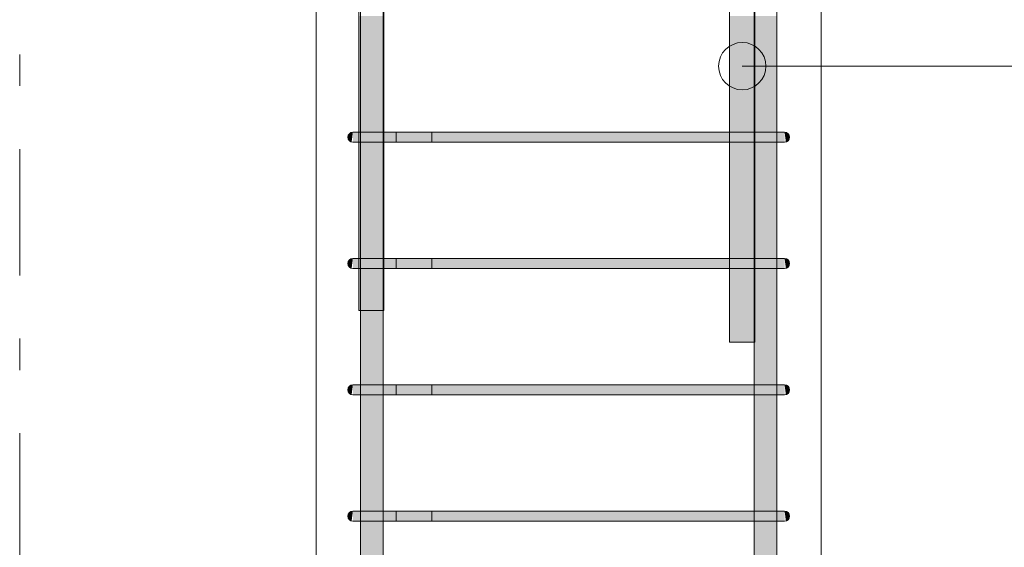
# Model space of a CAD drawing. Header units: millimetres. Extents: x 4307 to 42792, y 1610 to 10025.
# Tile 165 of 256: x 23995 to 24775, y 7695 to 8113. Entities that reach past the tile are written whole.
import ezdxf

# ---------------------------------------------------------------- set-up
doc = ezdxf.new("R2010")
doc.units = ezdxf.units.MM
doc.linetypes.add('Čára osnovy', pattern=[225, 100, -50, 25, -50])
for name, color, linetype, lineweight in [('S-COLS', 52, 'Continuous', 9), ('S-GRID', 1, 'Continuous', 5), ('S-RBAR', 171, 'Continuous', 5), ('S-RBAR-IDEN', 171, 'Continuous', 5)]:
    doc.layers.add(name, color=color, linetype=linetype, lineweight=lineweight)

msp = doc.modelspace()

# ---------------------------------------------------------------- hatches: boundary and pattern name
at = {"layer": 'S-RBAR'}
h = msp.add_hatch(color=7, dxfattribs=at)
h.paths.add_polyline_path([(24265.05, 7882.8), (24264.86, 7916), (24263.56, 7916), (24263.56, 7882.8), (24264.86, 7882.8)])
h.paths.add_polyline_path([(24283.56, 7882.8), (24283.56, 7916), (24283.05, 7916), (24283.05, 7882.8)])
h.paths.add_polyline_path([(24283.56, 7924), (24283.56, 8016), (24283.05, 8016), (24283.05, 7924)])
h.paths.add_polyline_path([(24264.09, 7924), (24265.05, 7924), (24264.86, 8016), (24263.56, 8016), (24263.56, 7924)])
h.paths.add_polyline_path([(24265.05, 8024), (24264.86, 8116), (24263.56, 8116), (24263.56, 8024), (24264.86, 8024)])
h.paths.add_polyline_path([(24283.05, 8024), (24283.56, 8024), (24283.56, 8116), (24283.05, 8116), (24283.05, 8081.95)])
h.paths.add_polyline_path([(24264.86, 8124), (24265.05, 8124), (24264.86, 8216), (24263.56, 8216), (24263.56, 8124), (24264.09, 8124)])
h.paths.add_polyline_path([(24283.05, 8124), (24283.56, 8124), (24283.56, 8216), (24283.05, 8216), (24283.05, 8188.24)])
h.paths.add_polyline_path([(24265.05, 8224), (24264.86, 8316), (24263.56, 8316), (24263.56, 8224), (24264.86, 8224)])
h.paths.add_polyline_path([(24283.05, 8224), (24283.56, 8224), (24283.56, 8316), (24283.05, 8316), (24283.05, 8294.53)])
h.paths.add_polyline_path([(24264.86, 8324), (24265.05, 8324), (24264.86, 8416), (24263.56, 8416), (24263.56, 8324), (24264.09, 8324)])
h.paths.add_polyline_path([(24283.05, 8324), (24283.56, 8324), (24283.56, 8416), (24283.05, 8416), (24283.05, 8400.82)])
h.paths.add_polyline_path([(24283.05, 8424), (24283.56, 8424), (24283.56, 8516), (24283.05, 8516), (24283.05, 8507.11)])
h.paths.add_polyline_path([(24264.09, 8424), (24265.05, 8424), (24264.86, 8516), (24263.56, 8516), (24263.56, 8424)])
h.paths.add_polyline_path([(24265.05, 8524), (24264.86, 8616), (24263.56, 8616), (24263.56, 8524), (24264.86, 8524)])
h.paths.add_polyline_path([(24283.05, 8524), (24283.56, 8524), (24283.56, 8616), (24283.05, 8616), (24283.05, 8613.4)])
h.paths.add_polyline_path([(24263.56, 8624), (24265.05, 8624), (24265.05, 8660), (24283.05, 8660), (24283.05, 8624), (24283.56, 8624), (24283.56, 8695), (24263.56, 8695), (24263.56, 8666.55)])
h.paths.add_polyline_path([(24263.56, 8705), (24267.84, 8705), (24267.84, 8707.64), (24263.56, 8707.64), (24263.56, 8707.32)])
h.paths.add_polyline_path([(24277.84, 8705), (24283.56, 8705), (24283.56, 8707.64), (24277.84, 8707.64), (24277.84, 8707.32)])
h.paths.add_polyline_path([(24263.56, 8729.64), (24267.84, 8729.88), (24267.84, 8782.8), (24263.56, 8782.8), (24263.56, 8729.88)])
h.paths.add_polyline_path([(24277.84, 8729.64), (24283.56, 8729.88), (24283.56, 8782.8), (24277.84, 8782.8), (24277.84, 8729.88)])
h = msp.add_hatch(color=7, dxfattribs=at)
h.paths.add_polyline_path([(24576.95, 7857.8), (24576.95, 7916), (24557.46, 7916), (24557.46, 7857.8)])
h.paths.add_polyline_path([(24576.95, 7924), (24576.95, 8016), (24557.46, 8016), (24557.46, 7924)])
h.paths.add_polyline_path([(24557.46, 8024), (24576.95, 8024), (24576.95, 8116), (24557.46, 8116), (24557.46, 8081.95)])
h.paths.add_polyline_path([(24557.46, 8124), (24576.95, 8124), (24576.95, 8216), (24557.46, 8216), (24557.46, 8188.24)])
h.paths.add_polyline_path([(24557.46, 8224), (24576.95, 8224), (24576.95, 8316), (24557.46, 8316), (24557.46, 8294.53)])
h.paths.add_polyline_path([(24557.46, 8324), (24576.95, 8324), (24576.95, 8416), (24557.46, 8416), (24557.46, 8400.82)])
h.paths.add_polyline_path([(24557.46, 8424), (24576.95, 8424), (24576.95, 8516), (24557.46, 8516), (24557.46, 8507.11)])
h.paths.add_polyline_path([(24576.95, 8524), (24576.95, 8616), (24557.46, 8616), (24557.46, 8524)])
h.paths.add_polyline_path([(24576.95, 8624), (24576.95, 8660), (24577.46, 8660), (24577.46, 8695.08), (24576.86, 8695), (24557.46, 8695), (24557.46, 8624)])
h.paths.add_polyline_path([(24557.46, 8705), (24559.26, 8705), (24559.26, 8707.64), (24557.46, 8707.64), (24557.46, 8705.68)])
h.paths.add_polyline_path([(24569.26, 8705), (24577.46, 8705.08), (24577.46, 8707.64), (24569.26, 8707.64), (24569.26, 8705.68)])
h.paths.add_polyline_path([(24559.26, 8729.64), (24559.26, 8757.8), (24557.46, 8757.8), (24557.46, 8729.64)])
h.paths.add_polyline_path([(24569.26, 8729.64), (24577.46, 8729.88), (24577.46, 8757.8), (24569.26, 8757.8), (24569.26, 8729.88)])
h = msp.add_hatch(color=7, dxfattribs=at)
h.paths.add_polyline_path([(24265.05, 5870), (24283.05, 5870), (24282.83, 5916), (24265.05, 5916), (24265.05, 5902.99)])
h.paths.add_polyline_path([(24283.05, 5924), (24282.83, 6016), (24265.05, 6016), (24265.05, 5924), (24282.83, 5924)])
h.paths.add_polyline_path([(24283.05, 6024), (24282.83, 6116), (24265.05, 6116), (24265.05, 6024), (24282.83, 6024)])
h.paths.add_polyline_path([(24283.05, 6124), (24282.83, 6216), (24265.05, 6216), (24265.05, 6124), (24282.83, 6124)])
h.paths.add_polyline_path([(24283.05, 6224), (24282.83, 6316), (24265.05, 6316), (24265.05, 6224), (24282.83, 6224)])
h.paths.add_polyline_path([(24274.85, 6324), (24283.05, 6324), (24282.83, 6416), (24265.05, 6416), (24265.05, 6324), (24271.35, 6324)])
h.paths.add_polyline_path([(24265.05, 6424), (24283.05, 6424), (24282.83, 6516), (24265.05, 6516), (24265.05, 6434.45)])
h.paths.add_polyline_path([(24275.17, 6524), (24283.05, 6524), (24282.83, 6616), (24265.05, 6616), (24265.05, 6524), (24274.85, 6524)])
h.paths.add_polyline_path([(24268.1, 6624), (24283.05, 6624), (24282.83, 6716), (24265.05, 6716), (24265.05, 6624)])
h.paths.add_polyline_path([(24271.35, 6724), (24283.05, 6724), (24282.83, 6816), (24265.05, 6816), (24265.05, 6724), (24268.1, 6724)])
h.paths.add_polyline_path([(24271.35, 6824), (24283.05, 6824), (24282.83, 6916), (24265.05, 6916), (24265.05, 6824), (24268.1, 6824)])
h.paths.add_polyline_path([(24268.1, 6924), (24283.05, 6924), (24282.83, 7016), (24265.05, 7016), (24265.05, 6924)])
h.paths.add_polyline_path([(24275.17, 7024), (24283.05, 7024), (24282.83, 7116), (24265.05, 7116), (24265.05, 7024), (24274.85, 7024)])
h.paths.add_polyline_path([(24282.83, 7124), (24283.05, 7124), (24282.83, 7216), (24265.05, 7216), (24265.05, 7124), (24279, 7124)])
h.paths.add_polyline_path([(24275.37, 7224), (24283.05, 7224), (24282.83, 7316), (24265.05, 7316), (24265.05, 7224), (24275.17, 7224)])
h.paths.add_polyline_path([(24275.17, 7324), (24283.05, 7324), (24282.83, 7416), (24265.05, 7416), (24265.05, 7324), (24274.85, 7324)])
h.paths.add_polyline_path([(24283.05, 7424), (24282.83, 7516), (24265.05, 7516), (24265.05, 7424), (24282.83, 7424)])
h.paths.add_polyline_path([(24283.05, 7524), (24282.83, 7616), (24265.05, 7616), (24265.05, 7524), (24282.83, 7524)])
h.paths.add_polyline_path([(24283.05, 7624), (24282.83, 7716), (24265.05, 7716), (24265.05, 7624), (24282.83, 7624)])
h.paths.add_polyline_path([(24283.05, 7724), (24282.83, 7816), (24265.05, 7816), (24265.05, 7724), (24282.83, 7724)])
h.paths.add_polyline_path([(24283.05, 7824), (24282.83, 7916), (24265.05, 7916), (24265.05, 7824), (24282.83, 7824)])
h.paths.add_polyline_path([(24283.05, 7924), (24282.83, 8016), (24265.05, 8016), (24265.05, 7924), (24282.83, 7924)])
h.paths.add_polyline_path([(24271.35, 8024), (24283.05, 8024), (24282.83, 8116), (24265.05, 8116), (24265.05, 8024), (24268.1, 8024)])
h.paths.add_polyline_path([(24268.1, 8124), (24283.05, 8124), (24282.83, 8216), (24265.05, 8216), (24265.05, 8124)])
h.paths.add_polyline_path([(24271.35, 8224), (24283.05, 8224), (24282.83, 8316), (24265.05, 8316), (24265.05, 8224), (24268.1, 8224)])
h.paths.add_polyline_path([(24271.35, 8324), (24283.05, 8324), (24282.83, 8416), (24265.05, 8416), (24265.05, 8324), (24268.1, 8324)])
h.paths.add_polyline_path([(24268.1, 8424), (24283.05, 8424), (24282.83, 8516), (24265.05, 8516), (24265.05, 8424)])
h.paths.add_polyline_path([(24275.17, 8524), (24283.05, 8524), (24282.83, 8616), (24265.05, 8616), (24265.05, 8524), (24274.85, 8524)])
h.paths.add_polyline_path([(24271.35, 8624), (24283.05, 8624), (24282.83, 8660), (24265.05, 8660), (24265.05, 8624), (24268.1, 8624)])
h = msp.add_hatch(color=7, dxfattribs=at)
h.paths.add_polyline_path([(24591.9, 5870), (24594.95, 5870), (24594.95, 5916), (24576.95, 5916), (24576.95, 5870), (24589.5, 5870)])
h.paths.add_polyline_path([(24591.9, 5924), (24594.95, 5924), (24594.95, 6016), (24576.95, 6016), (24576.95, 5924), (24589.5, 5924)])
h.paths.add_polyline_path([(24589.5, 6024), (24594.95, 6024), (24594.95, 6116), (24576.95, 6116), (24576.95, 6024), (24588.65, 6024)])
h.paths.add_polyline_path([(24584.83, 6124), (24594.95, 6124), (24594.95, 6216), (24576.95, 6216), (24576.95, 6124), (24581, 6124)])
h.paths.add_polyline_path([(24589.5, 6224), (24594.95, 6224), (24594.95, 6316), (24576.95, 6316), (24576.95, 6224), (24588.65, 6224)])
h.paths.add_polyline_path([(24584.83, 6324), (24594.95, 6324), (24594.95, 6416), (24576.95, 6416), (24576.95, 6324), (24581, 6324)])
h.paths.add_polyline_path([(24588.65, 6424), (24594.95, 6424), (24594.95, 6516), (24576.95, 6516), (24576.95, 6424), (24584.83, 6424)])
h.paths.add_polyline_path([(24576.95, 6524), (24594.95, 6524), (24594.95, 6616), (24576.95, 6616), (24576.95, 6593.88)])
h.paths.add_polyline_path([(24589.5, 6624), (24594.95, 6624), (24594.95, 6716), (24576.95, 6716), (24576.95, 6624), (24588.65, 6624)])
h.paths.add_polyline_path([(24584.83, 6724), (24594.95, 6724), (24594.95, 6816), (24576.95, 6816), (24576.95, 6724), (24581, 6724)])
h.paths.add_polyline_path([(24588.65, 6824), (24594.95, 6824), (24594.95, 6916), (24576.95, 6916), (24576.95, 6824), (24584.83, 6824)])
h.paths.add_polyline_path([(24594.95, 6924), (24594.95, 7016), (24576.95, 7016), (24576.95, 6924), (24591.9, 6924)])
h.paths.add_polyline_path([(24591.9, 7024), (24594.95, 7024), (24594.95, 7116), (24576.95, 7116), (24576.95, 7024), (24589.5, 7024)])
h.paths.add_polyline_path([(24588.65, 7124), (24594.95, 7124), (24594.95, 7216), (24576.95, 7216), (24576.95, 7124), (24584.83, 7124)])
h.paths.add_polyline_path([(24588.65, 7224), (24594.95, 7224), (24594.95, 7316), (24576.95, 7316), (24576.95, 7224), (24584.83, 7224)])
h.paths.add_polyline_path([(24576.95, 7324), (24594.95, 7324), (24594.95, 7416), (24576.95, 7416), (24576.95, 7337.92)])
h.paths.add_polyline_path([(24584.83, 7424), (24594.95, 7424), (24594.95, 7516), (24576.95, 7516), (24576.95, 7424), (24581, 7424)])
h.paths.add_polyline_path([(24588.65, 7524), (24594.95, 7524), (24594.95, 7616), (24576.95, 7616), (24576.95, 7524), (24584.83, 7524)])
h.paths.add_polyline_path([(24589.5, 7624), (24594.95, 7624), (24594.95, 7716), (24576.95, 7716), (24576.95, 7624), (24588.65, 7624)])
h.paths.add_polyline_path([(24584.83, 7724), (24594.95, 7724), (24594.95, 7816), (24576.95, 7816), (24576.95, 7724), (24581, 7724)])
h.paths.add_polyline_path([(24588.65, 7824), (24594.95, 7824), (24594.95, 7916), (24576.95, 7916), (24576.95, 7824), (24584.83, 7824)])
h.paths.add_polyline_path([(24576.95, 7924), (24594.95, 7924), (24594.95, 8016), (24576.95, 8016), (24576.95, 7975.66)])
h.paths.add_polyline_path([(24589.5, 8024), (24594.95, 8024), (24594.95, 8116), (24576.95, 8116), (24576.95, 8024), (24588.65, 8024)])
h.paths.add_polyline_path([(24584.83, 8124), (24594.95, 8124), (24594.95, 8216), (24576.95, 8216), (24576.95, 8124), (24581, 8124)])
h.paths.add_polyline_path([(24588.65, 8224), (24594.95, 8224), (24594.95, 8316), (24576.95, 8316), (24576.95, 8224), (24584.83, 8224)])
h.paths.add_polyline_path([(24576.95, 8324), (24594.95, 8324), (24594.95, 8416), (24576.95, 8416), (24576.95, 8400.82)])
h.paths.add_polyline_path([(24588.65, 8424), (24594.95, 8424), (24594.95, 8516), (24576.95, 8516), (24576.95, 8424), (24584.83, 8424)])
h.paths.add_polyline_path([(24588.65, 8524), (24594.95, 8524), (24594.95, 8616), (24576.95, 8616), (24576.95, 8524), (24584.83, 8524)])
h.paths.add_polyline_path([(24576.95, 8624), (24594.95, 8624), (24594.95, 8660), (24576.95, 8660)])
for points in [[(24257.96, 8016.14), (24259, 8024), (24257, 8023.46), (24255.54, 8022), (24255, 8020), (24255.54, 8018), (24257, 8016.54)], [(24257.96, 8016.14), (24259, 8024), (24257, 8023.46), (24255.54, 8022), (24255, 8020), (24255.54, 8018), (24257, 8016.54)], [(24262.69, 8016), (24279, 8016), (24279, 8024), (24259, 8024), (24259, 8016), (24260.52, 8016)], [(24279, 8016), (24581, 8016), (24581, 8024), (24279, 8024)], [(24599.48, 8016), (24601, 8016.14), (24601, 8024), (24581, 8024), (24581, 8016), (24597.31, 8016)], [(24602.04, 8016.14), (24603, 8016.54), (24604.46, 8018), (24605, 8020), (24604.46, 8022), (24603, 8023.46), (24601, 8024), (24601.66, 8018.96)], [(24257.96, 7916.14), (24259, 7924), (24257, 7923.46), (24255.54, 7922), (24255, 7920), (24255.54, 7918), (24257, 7916.54)], [(24257.96, 7916.14), (24259, 7924), (24257, 7923.46), (24255.54, 7922), (24255, 7920), (24255.54, 7918), (24257, 7916.54)], [(24275.17, 7916), (24279, 7916), (24279, 7924), (24259, 7924), (24259, 7916), (24274.85, 7916)], [(24279, 7916), (24581, 7916), (24581, 7924), (24279, 7924)], [(24599.48, 7916), (24601, 7916.14), (24601, 7924), (24581, 7924), (24581, 7916), (24597.31, 7916)], [(24602.04, 7916.14), (24603, 7916.54), (24604.46, 7918), (24605, 7920), (24604.46, 7922), (24603, 7923.46), (24601, 7924), (24601.66, 7918.96)], [(24257.96, 7816.14), (24259, 7824), (24257, 7823.46), (24255.54, 7822), (24255, 7820), (24255.54, 7818), (24257, 7816.54), (24257.76, 7816.22)], [(24257.96, 7816.14), (24259, 7824), (24257, 7823.46), (24255.54, 7822), (24255, 7820), (24255.54, 7818), (24257, 7816.54), (24257.76, 7816.22)], [(24262.69, 7816), (24279, 7816), (24279, 7824), (24259, 7824), (24259, 7816), (24260.52, 7816)], [(24279, 7816), (24581, 7816), (24581, 7824), (24279, 7824)], [(24599.48, 7816), (24601, 7816.14), (24601, 7824), (24581, 7824), (24581, 7816), (24597.31, 7816)], [(24602.04, 7816.14), (24603, 7816.54), (24604.46, 7818), (24605, 7820), (24604.46, 7822), (24603, 7823.46), (24601, 7824), (24601.66, 7818.96)], [(24257.96, 7716.14), (24259, 7724), (24257, 7723.46), (24255.54, 7722), (24255, 7720), (24255.54, 7718), (24257, 7716.54)], [(24257.96, 7716.14), (24259, 7724), (24257, 7723.46), (24255.54, 7722), (24255, 7720), (24255.54, 7718), (24257, 7716.54)], [(24260.52, 7716), (24279, 7716), (24279, 7724), (24259, 7724), (24259, 7716), (24259.76, 7716)], [(24279, 7716), (24581, 7716), (24581, 7724), (24279, 7724)], [(24599.48, 7716), (24601, 7716.14), (24601, 7724), (24581, 7724), (24581, 7716), (24597.31, 7716)], [(24602.04, 7716.14), (24603, 7716.54), (24604.46, 7718), (24605, 7720), (24604.46, 7722), (24603, 7723.46), (24601, 7724), (24601.66, 7718.96)]]:
    msp.add_hatch(color=7, dxfattribs=at).paths.add_polyline_path(points)

# ---------------------------------------------------------------- linework, layer by layer
at = {"layer": 'S-COLS'}
for p, q in [((24630, 5770), (24630, 8920)), ((24230, 8670), (24230, 5870)), ((24230, 8670), (24230, 5870)), ((24630, 8670), (24630, 5870))]:
    msp.add_line(p, q, dxfattribs=at)
at = {"layer": 'S-GRID', "linetype": 'Čára osnovy', "lineweight": 9}
msp.add_line((23995, 2060.61), (23995, 9495.06), dxfattribs=at)
at = {"layer": 'S-RBAR'}
for p, q in [((24263.56, 7882.8), (24263.56, 8782.8)), ((24263.56, 7882.8), (24263.56, 8782.8)), ((24283.56, 7882.8), (24283.56, 8782.8)), ((24283.56, 7882.8), (24283.56, 8782.8)), ((24557.41, 7857.8), (24557.41, 8757.8)), ((24557.46, 7857.8), (24557.46, 8757.8)), ((24577.41, 7857.8), (24577.41, 8757.8)), ((24577.46, 7857.8), (24577.46, 8757.8)), ((24265.05, 5870), (24265.05, 8660)), ((24265.05, 5870), (24265.05, 8660)), ((24283.05, 5870), (24283.05, 8660)), ((24283.05, 5870), (24283.05, 8660)), ((24576.95, 5870), (24576.95, 8660)), ((24576.95, 5870), (24576.95, 8660)), ((24594.95, 5870), (24594.95, 8660)), ((24594.95, 5870), (24594.95, 8660)), ((24264.86, 8024), (24259, 8024)), ((24279, 8024), (24259, 8024)), ((24279, 8024), (24259, 8024)), ((24293.14, 8024), (24259, 8024)), ((24293.14, 8024), (24264.86, 8024)), ((24279, 8024), (24581, 8024)), ((24581, 8024), (24279, 8024)), ((24293.14, 8024), (24293.14, 8016)), ((24293.14, 8024), (24321.43, 8024)), ((24321.43, 8016), (24321.43, 8024)), ((24601, 8024), (24581, 8024)), ((24601, 8024), (24581, 8024)), ((24264.86, 8016), (24259, 8016)), ((24279, 8016), (24259, 8016)), ((24293.14, 8016), (24259, 8016)), ((24293.14, 8016), (24264.86, 8016)), ((24279, 8016), (24264.86, 8016)), ((24279, 8016), (24581, 8016)), ((24581, 8016), (24279, 8016)), ((24293.14, 8016), (24321.43, 8016)), ((24601, 8016), (24581, 8016)), ((24601, 8016), (24581, 8016)), ((24264.86, 7924), (24259, 7924)), ((24279, 7924), (24259, 7924)), ((24279, 7924), (24259, 7924)), ((24293.14, 7924), (24259, 7924)), ((24293.14, 7924), (24264.86, 7924)), ((24279, 7924), (24581, 7924)), ((24581, 7924), (24279, 7924)), ((24293.14, 7924), (24293.14, 7916)), ((24293.14, 7924), (24321.43, 7924)), ((24321.43, 7916), (24321.43, 7924)), ((24601, 7924), (24581, 7924)), ((24601, 7924), (24581, 7924)), ((24264.86, 7916), (24259, 7916)), ((24279, 7916), (24259, 7916)), ((24293.14, 7916), (24259, 7916)), ((24293.14, 7916), (24264.86, 7916)), ((24279, 7916), (24264.86, 7916)), ((24279, 7916), (24581, 7916)), ((24581, 7916), (24279, 7916)), ((24293.14, 7916), (24321.43, 7916)), ((24601, 7916), (24581, 7916)), ((24601, 7916), (24581, 7916)), ((24283.56, 7882.8), (24263.56, 7882.8)), ((24283.56, 7882.8), (24263.56, 7882.8)), ((24577.41, 7857.8), (24557.41, 7857.8)), ((24577.46, 7857.8), (24557.46, 7857.8)), ((24264.86, 7824), (24259, 7824)), ((24279, 7824), (24259, 7824)), ((24279, 7824), (24259, 7824)), ((24293.14, 7824), (24259, 7824)), ((24293.14, 7824), (24264.86, 7824)), ((24279, 7824), (24581, 7824)), ((24581, 7824), (24279, 7824)), ((24293.14, 7824), (24293.14, 7816)), ((24293.14, 7824), (24321.43, 7824)), ((24321.43, 7816), (24321.43, 7824)), ((24601, 7824), (24581, 7824)), ((24601, 7824), (24581, 7824)), ((24264.86, 7816), (24259, 7816)), ((24279, 7816), (24259, 7816)), ((24293.14, 7816), (24259, 7816)), ((24293.14, 7816), (24264.86, 7816)), ((24279, 7816), (24264.86, 7816)), ((24279, 7816), (24581, 7816)), ((24581, 7816), (24279, 7816)), ((24293.14, 7816), (24321.43, 7816)), ((24601, 7816), (24581, 7816)), ((24601, 7816), (24581, 7816)), ((24264.86, 7724), (24259, 7724)), ((24279, 7724), (24259, 7724)), ((24279, 7724), (24259, 7724)), ((24293.14, 7724), (24259, 7724)), ((24293.14, 7724), (24264.86, 7724)), ((24279, 7724), (24581, 7724)), ((24581, 7724), (24279, 7724)), ((24293.14, 7724), (24293.14, 7716)), ((24293.14, 7724), (24321.43, 7724)), ((24321.43, 7716), (24321.43, 7724)), ((24601, 7724), (24581, 7724)), ((24601, 7724), (24581, 7724)), ((24264.86, 7716), (24259, 7716)), ((24279, 7716), (24259, 7716)), ((24293.14, 7716), (24259, 7716)), ((24293.14, 7716), (24264.86, 7716)), ((24279, 7716), (24264.86, 7716)), ((24279, 7716), (24581, 7716)), ((24581, 7716), (24279, 7716)), ((24293.14, 7716), (24321.43, 7716)), ((24601, 7716), (24581, 7716)), ((24601, 7716), (24581, 7716))]:
    msp.add_line(p, q, dxfattribs=at)
for centre, start, end in [((24259, 8020), 90, 270), ((24259, 8020), 90, 270), ((24259, 8020), 90, 270), ((24601, 8020), 270, 90), ((24601, 8020), 270, 90), ((24259, 7920), 90, 270), ((24259, 7920), 90, 270), ((24259, 7920), 90, 270), ((24601, 7920), 270, 90), ((24601, 7920), 270, 90), ((24259, 7820), 90, 270), ((24259, 7820), 90, 270), ((24259, 7820), 90, 270), ((24601, 7820), 270, 90), ((24601, 7820), 270, 90), ((24259, 7720), 90, 270), ((24259, 7720), 90, 270), ((24259, 7720), 90, 270), ((24601, 7720), 270, 90), ((24601, 7720), 270, 90)]:
    msp.add_arc(centre, 4, start, end, dxfattribs=at)
at = {"layer": 'S-RBAR-IDEN'}
msp.add_line((24567.46, 8076.28), (24992.12, 8076.28), dxfattribs=at)
msp.add_circle((24567.46, 8076.28), 18.75, dxfattribs=at)

doc.saveas('drawing.dxf')
